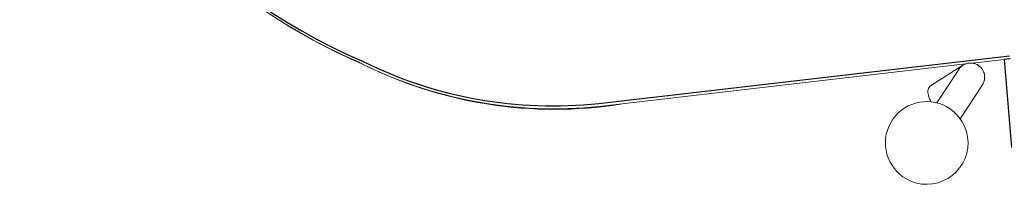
# Model space of a CAD drawing. Header units: millimetres. Extents: x 853417 to 929373, y -433185 to -369260.
# Tile 115 of 228: x 903206 to 907379, y -397820 to -397124. Entities that reach past the tile are written whole.
import ezdxf

# ---------------------------------------------------------------- set-up
doc = ezdxf.new("R2010")
doc.units = ezdxf.units.MM
for name, color, linetype, lineweight in [('KOKO-FLOR', 7, 'Continuous', 9), ('KOKO-WALL', 7, 'Continuous', 9), ('KOKO_WALL', 7, 'Continuous', 9), ('P-SANR-FIXT', 7, 'Continuous', 9)]:
    doc.layers.add(name, color=color, linetype=linetype, lineweight=lineweight)

# ---------------------------------------------------------------- blocks, each defined once
blk = doc.blocks.new('Ol_olev välissein 21 - fassaadi ehiselemendid-2096201-1 korrus_SA_kunstihanke plaan')
at = {"layer": 'KOKO-WALL', "lineweight": 25}
for p, q in [((425844.3, 894358.4), (425846.4, 894333.5)), ((425846.4, 894333.5), (426219.1, 894351.6))]:
    blk.add_line(p, q, dxfattribs=at)
at = {"layer": 'KOKO_WALL'}
for p, q in [((425857.7, 894197.8), (425846.4, 894333.5)), ((425990, 892611.6), (425860.1, 894168.9))]:
    blk.add_line(p, q, dxfattribs=at)
for centre, radius, start, end in [((424164.7, 892476.4), 1830.3, 331.293, 4.2342), ((423450.7, 892699.6), 2568, 284.6013, 334.5798)]:
    blk.add_arc(centre, radius, start, end, dxfattribs=at)
blk = doc.blocks.new('Ol_olev välissein 5 - VS-02-2537239-1 korrus_SA_kunstihanke plaan')
at = {"layer": 'KOKO-WALL', "lineweight": 25}
blk.add_line((425977.9, 892610.1), (425832.2, 894356.6), dxfattribs=at)
for centre, radius, start, end in [((424158.6, 892475.4), 1824.3, 331.7663, 4.2337), ((423445.6, 892698.7), 2562, 284.6013, 334.9125)]:
    blk.add_arc(centre, radius, start, end, dxfattribs=at)
blk = doc.blocks.new('vihmaveetoru12 - vihmaveetoru-3726246-1 korrus_SA_kunstihanke plaan')
at = {"layer": 'P-SANR-FIXT'}
for p, q in [((426091.9, 894138.1), (425951.1, 894237.1)), ((425865, 894157.4), (425948.4, 894017.2)), ((425882.1, 894139), (426020.3, 894041.7))]:
    blk.add_line(p, q, dxfattribs=at)
for centre, radius, start, end in [((425916.6, 894188), 60, 146.8078, 154.3385), ((425916.6, 894188), 60, 131.8078, 139.3385), ((425916.6, 894188), 60, 116.8078, 124.3385), ((425916.6, 894188), 60, 101.8078, 109.3385), ((425916.6, 894188), 60, 86.8078, 94.3385), ((425916.6, 894188), 60, 71.8078, 79.3385), ((425916.6, 894188), 60, 59.7654, 64.3385), ((425916.6, 894188), 60, 56.8078, 59.7654), ((425916.6, 894188), 60, 176.8078, 184.3385), ((425916.6, 894188), 60, 161.8078, 169.3385), ((425916.6, 894188), 60, 191.8078, 199.3385), ((425916.6, 894188), 60, 206.8078, 214.3385), ((425916.6, 894188), 60, 221.8078, 229.3385), ((426188.6, 893993.7), 175, 328.8832, 148.8832), ((426188.6, 893993.7), 175, 148.8832, 328.8832)]:
    blk.add_arc(centre, radius, start, end, dxfattribs=at)
for start_param, end_param in [(3.124139, 3.647738), (3.647738, 4.694936)]:
    blk.add_ellipse((426000, 894047.9), major_axis=(51.6, 30.7), ratio=0.559193, start_param=start_param, end_param=end_param, dxfattribs=at)
for points, knots in [([(425923, 894247.7), (425917.8, 894248.3), (425907.2, 894248), (425892, 894243.5), (425878.5, 894235.3), (425867.5, 894223.8), (425860, 894209.9), (425856.2, 894194.5), (425856.5, 894181.3), (425858.8, 894171.1), (425861.6, 894163.7), (425865.2, 894156.7), (425869.7, 894150.3), (425875.1, 894144.5), (425879.1, 894141.1), (425881.2, 894139.6)], [-1, -1, -1, -1, -0.9166667, -0.8333333, -0.75, -0.6666667, -0.5833333, -0.5, -0.4166667, -0.375, -0.3333333, -0.2916667, -0.25, -0.2083333, -0.1666667, -0.1666667, -0.1666667, -0.1666667]), ([(425951.9, 894236.5), (425949.8, 894238.1), (425945.4, 894240.9), (425935.9, 894245.3), (425928.2, 894247.1), (425923, 894247.7)], [-0.1666667, -0.1666667, -0.1666667, -0.1666667, -0.125, -0.0833333, 0, 0, 0, 0])]:
    blk.add_open_spline(points, degree=3, knots=knots, dxfattribs=at)
for points in [[(425867.5, 894153.5), (425866.6, 894154.8), (425865.8, 894156), (425865, 894157.4)], [(425874, 894145.8), (425873.2, 894146.6), (425872.5, 894147.4), (425871.7, 894148.2)]]:
    blk.add_open_spline(points, degree=3, dxfattribs=at)

msp = doc.modelspace()

# ---------------------------------------------------------------- linework, layer by layer
at = {"layer": 'KOKO-FLOR'}
for centre, radius, start, end in [((905673.5, -394959.7), 2562, 238.5861, 246.6641), ((905472.2, -395679.2), 1824.3, 243.5179, 278.8397)]:
    msp.add_arc(centre, radius, start, end, dxfattribs=at)

# ---------------------------------------------------------------- block references
at = {"layer": 'KOKO_WALL', "rotation": 271.815909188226}
for name in ['Ol_olev välissein 21 - fassaadi ehiselemendid-2096201-1 korrus_SA_kunstihanke plaan', 'Ol_olev välissein 5 - VS-02-2537239-1 korrus_SA_kunstihanke plaan']:
    msp.add_blockref(name, (0, 0), dxfattribs=at)
at = {"layer": 'P-SANR-FIXT', "rotation": 271.815909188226}
msp.add_blockref('vihmaveetoru12 - vihmaveetoru-3726246-1 korrus_SA_kunstihanke plaan', (0, 0), dxfattribs=at)

doc.saveas('drawing.dxf')
